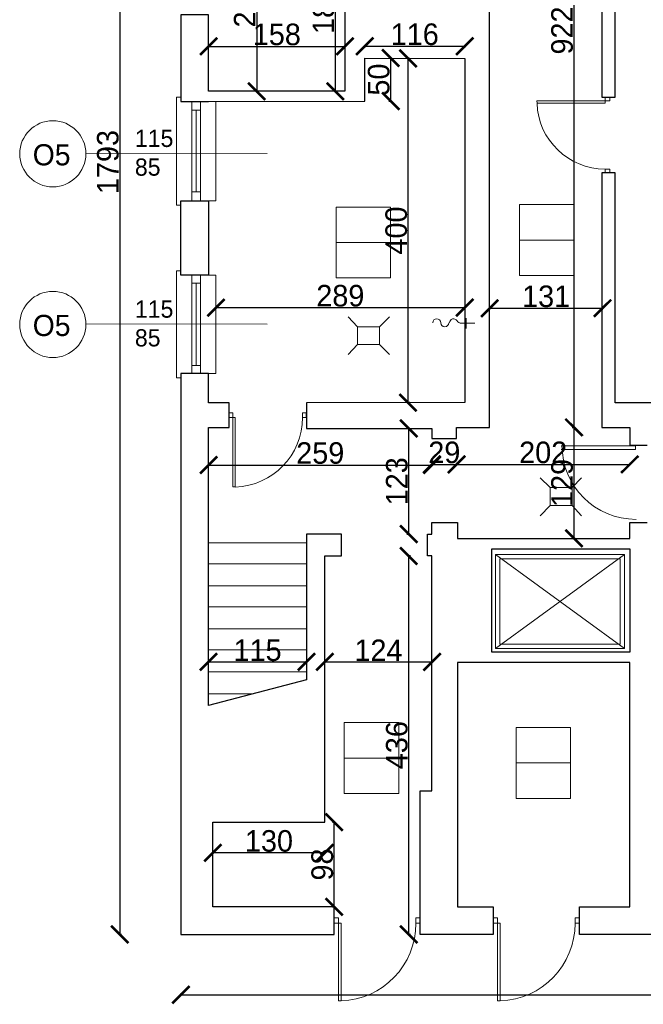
# Model space of a CAD drawing. Header units: centimetres. Extents: x -17621 to 77377, y -18613 to 66.
# Tile 2 of 173: x -16147 to -15423, y -16687 to -15544. Entities that reach past the tile are written whole.
import ezdxf

# ---------------------------------------------------------------- set-up
doc = ezdxf.new("R2010")
doc.units = ezdxf.units.CM
doc.layers.add('0-wymiarowanie rys.CAD', color=5, linetype='Continuous', lineweight=0, true_color=0x0000ff)
for name, color, linetype, lineweight in [('a_drzwi i okna', 2, 'Continuous', 0), ('a_inwentaryzacja', 141, 'Continuous', 0), ('a_wymiarowanie', 211, 'Continuous', 0), ('drzwi', 2, 'Continuous', 0), ('pomieszczenia', 191, 'Continuous', 5)]:
    doc.layers.add(name, color=color, linetype=linetype, lineweight=lineweight)
for name, color, linetype in [('PDF_A250 SCHODY', 7, 'Continuous'), ('PDF_A310 STOLARKA ZEWNĘTRZNA', 7, 'Continuous'), ('PDF_A320 STOLARKA WEWNĘTRZNA', 7, 'Continuous'), ('PDF_WIDOKOWA', 7, 'Continuous'), ('PDF_WYPOSAŻENIE', 7, 'Continuous')]:
    doc.layers.add(name, color=color, linetype=linetype)
doc.styles.add('PDF Century Gothic', font='GOTHIC.TTF')
doc.dimstyles.new('ISO-25', dxfattribs={"dimtxt": 25, "dimasz": 20, "dimexe": 0.6, "dimexo": 0.375, "dimtad": 1, "dimdec": 0, "dimtxsty": 'PDF Century Gothic', "dimblk": 'ARCHTICK', "dimcen": 2.5, "dimadec": 1, "dimazin": 0, "dimtfac": 1, "dimtdec": 0, "dimtmove": 0, "dimatfit": 3, "dimldrblk": 'ARCHTICK', "dimfxl": 2, "dimfxlon": 1, "dimarcsym": 0})

# ---------------------------------------------------------------- blocks, each defined once
blk = doc.blocks.new('_ArchTick')
at = {"color": 0, "linetype": 'ByBlock', "const_width": 0.15}
blk.add_lwpolyline([(-0.5, -0.5), (0.5, 0.5)], dxfattribs=at)
blk = doc.blocks.new('*D356')
at = {"layer": 'a_wymiarowanie', "color": 0, "lineweight": -2, "transparency": 16777216}
for p, q in [((-15922.6, -16509), (-15922.6, -16511.6)), ((-15792.7, -16511), (-15922.6, -16511)), ((-15792.7, -16509), (-15792.7, -16511.6))]:
    blk.add_line(p, q, dxfattribs=at)
at = {"layer": 'Defpoints', "color": 0, "transparency": 16777216}
for p in [(-15922.6, -16475.4), (-15792.7, -16475.4), (-15922.6, -16511)]:
    blk.add_point(p, dxfattribs=at)
at = {"layer": 'a_wymiarowanie', "color": 0, "lineweight": -2, "transparency": 16777216, "xscale": 20, "yscale": 20, "zscale": 20, "rotation": 180}
blk.add_blockref('_ArchTick', (-15922.6, -16511), dxfattribs=at)
at = {"layer": 'a_wymiarowanie', "color": 0, "lineweight": -2, "transparency": 16777216, "xscale": 20, "yscale": 20, "zscale": 20}
blk.add_blockref('_ArchTick', (-15792.7, -16511), dxfattribs=at)
at = {"layer": 'a_wymiarowanie', "color": 0, "transparency": 16777216, "insert": (-15857.6, -16497.3), "char_height": 25, "attachment_point": 5, "style": 'PDF Century Gothic'}
blk.add_mtext('130', dxfattribs=at)
blk = doc.blocks.new('*D357')
at = {"layer": 'a_wymiarowanie', "color": 0, "lineweight": -2, "transparency": 16777216}
for p, q in [((-15927.6, -16291.3), (-15927.6, -16288.7)), ((-15927.6, -16289.3), (-15814.1, -16289.3)), ((-15814.1, -16291.3), (-15814.1, -16288.7))]:
    blk.add_line(p, q, dxfattribs=at)
at = {"layer": 'Defpoints', "color": 0, "transparency": 16777216}
for p in [(-15814.1, -16289.3), (-15927.6, -16300.9), (-15814.1, -16300.9)]:
    blk.add_point(p, dxfattribs=at)
at = {"layer": 'a_wymiarowanie', "color": 0, "lineweight": -2, "transparency": 16777216, "xscale": 20, "yscale": 20, "zscale": 20, "rotation": 180}
blk.add_blockref('_ArchTick', (-15927.6, -16289.3), dxfattribs=at)
at = {"layer": 'a_wymiarowanie', "color": 0, "lineweight": -2, "transparency": 16777216, "xscale": 20, "yscale": 20, "zscale": 20}
blk.add_blockref('_ArchTick', (-15814.1, -16289.3), dxfattribs=at)
at = {"layer": 'a_wymiarowanie', "color": 0, "transparency": 16777216, "insert": (-15870.8, -16275.9), "char_height": 25, "attachment_point": 5, "style": 'PDF Century Gothic'}
blk.add_mtext('115', dxfattribs=at)
blk = doc.blocks.new('*D358')
at = {"layer": 'a_wymiarowanie', "color": 0, "lineweight": -2, "transparency": 16777216}
for p, q in [((-15792.7, -16287.3), (-15792.7, -16289.9)), ((-15792.7, -16289.3), (-15668.5, -16289.3)), ((-15668.5, -16287.3), (-15668.5, -16289.9))]:
    blk.add_line(p, q, dxfattribs=at)
at = {"layer": 'Defpoints', "color": 0, "transparency": 16777216}
for p in [(-15792.7, -16166.3), (-15668.5, -16166.3), (-15668.5, -16289.3)]:
    blk.add_point(p, dxfattribs=at)
at = {"layer": 'a_wymiarowanie', "color": 0, "lineweight": -2, "transparency": 16777216, "xscale": 20, "yscale": 20, "zscale": 20, "rotation": 180}
blk.add_blockref('_ArchTick', (-15792.7, -16289.3), dxfattribs=at)
at = {"layer": 'a_wymiarowanie', "color": 0, "lineweight": -2, "transparency": 16777216, "xscale": 20, "yscale": 20, "zscale": 20}
blk.add_blockref('_ArchTick', (-15668.5, -16289.3), dxfattribs=at)
at = {"layer": 'a_wymiarowanie', "color": 0, "transparency": 16777216, "insert": (-15730.6, -16275.9), "char_height": 25, "attachment_point": 5, "style": 'PDF Century Gothic'}
blk.add_mtext('124', dxfattribs=at)
blk = doc.blocks.new('*D359')
at = {"layer": 'a_wymiarowanie', "color": 0, "lineweight": -2, "transparency": 16777216}
for p, q in [((-15927.6, -16058.8), (-15927.6, -16061.4)), ((-15927.6, -16060.8), (-15668.5, -16060.8)), ((-15668.5, -16058.8), (-15668.5, -16061.4))]:
    blk.add_line(p, q, dxfattribs=at)
at = {"layer": 'Defpoints', "color": 0, "transparency": 16777216}
for p in [(-15927.6, -16017.3), (-15668.5, -16017.3), (-15668.5, -16060.8)]:
    blk.add_point(p, dxfattribs=at)
at = {"layer": 'a_wymiarowanie', "color": 0, "lineweight": -2, "transparency": 16777216, "xscale": 20, "yscale": 20, "zscale": 20, "rotation": 180}
blk.add_blockref('_ArchTick', (-15927.6, -16060.8), dxfattribs=at)
at = {"layer": 'a_wymiarowanie', "color": 0, "lineweight": -2, "transparency": 16777216, "xscale": 20, "yscale": 20, "zscale": 20}
blk.add_blockref('_ArchTick', (-15668.5, -16060.8), dxfattribs=at)
at = {"layer": 'a_wymiarowanie', "color": 0, "transparency": 16777216, "insert": (-15798.1, -16047), "char_height": 25, "attachment_point": 5, "style": 'PDF Century Gothic'}
blk.add_mtext('259', dxfattribs=at)
blk = doc.blocks.new('*D361')
at = {"layer": 'a_wymiarowanie', "color": 0, "lineweight": -2, "transparency": 16777216}
for p, q in [((-15668.5, -16058.1), (-15668.5, -16060.7)), ((-15639.9, -16058.1), (-15639.9, -16060.7)), ((-15668.5, -16060.1), (-15639.9, -16060.1))]:
    blk.add_line(p, q, dxfattribs=at)
at = {"layer": 'Defpoints', "color": 0, "transparency": 16777216}
for p in [(-15668.5, -16030), (-15639.9, -16030), (-15639.9, -16060.1)]:
    blk.add_point(p, dxfattribs=at)
at = {"layer": 'a_wymiarowanie', "color": 0, "lineweight": -2, "transparency": 16777216, "xscale": 20, "yscale": 20, "zscale": 20, "rotation": 180}
blk.add_blockref('_ArchTick', (-15668.5, -16060.1), dxfattribs=at)
at = {"layer": 'a_wymiarowanie', "color": 0, "lineweight": -2, "transparency": 16777216, "xscale": 20, "yscale": 20, "zscale": 20}
blk.add_blockref('_ArchTick', (-15639.9, -16060.1), dxfattribs=at)
at = {"layer": 'a_wymiarowanie', "color": 0, "transparency": 16777216, "insert": (-15654.2, -16046.3), "char_height": 25, "attachment_point": 5, "style": 'PDF Century Gothic'}
blk.add_mtext('29', dxfattribs=at)
blk = doc.blocks.new('*D362')
at = {"layer": 'a_wymiarowanie', "color": 0, "lineweight": -2, "transparency": 16777216}
for p, q in [((-15639.9, -16058.1), (-15639.9, -16060.7)), ((-15439.1, -16058.1), (-15439.1, -16060.7)), ((-15639.9, -16060.1), (-15439.1, -16060.1))]:
    blk.add_line(p, q, dxfattribs=at)
at = {"layer": 'Defpoints', "color": 0, "transparency": 16777216}
for p in [(-15439.1, -16017.3), (-15639.9, -16030), (-15439.1, -16060.1)]:
    blk.add_point(p, dxfattribs=at)
at = {"layer": 'a_wymiarowanie', "color": 0, "lineweight": -2, "transparency": 16777216, "xscale": 20, "yscale": 20, "zscale": 20, "rotation": 180}
blk.add_blockref('_ArchTick', (-15639.9, -16060.1), dxfattribs=at)
at = {"layer": 'a_wymiarowanie', "color": 0, "lineweight": -2, "transparency": 16777216, "xscale": 20, "yscale": 20, "zscale": 20}
blk.add_blockref('_ArchTick', (-15439.1, -16060.1), dxfattribs=at)
at = {"layer": 'a_wymiarowanie', "color": 0, "transparency": 16777216, "insert": (-15539.5, -16046.3), "char_height": 25, "attachment_point": 5, "style": 'PDF Century Gothic'}
blk.add_mtext('202', dxfattribs=at)
blk = doc.blocks.new('*D363')
at = {"layer": 'a_wymiarowanie', "color": 0, "lineweight": -2, "transparency": 16777216}
for p, q in [((-15784, -16475.4), (-15781.4, -16475.4)), ((-15782, -16573.6), (-15782, -16475.4)), ((-15784, -16573.6), (-15781.4, -16573.6))]:
    blk.add_line(p, q, dxfattribs=at)
at = {"layer": 'Defpoints', "color": 0, "transparency": 16777216}
for p in [(-15922.6, -16475.4), (-15782, -16475.4), (-15922.6, -16573.6)]:
    blk.add_point(p, dxfattribs=at)
at = {"layer": 'a_wymiarowanie', "color": 0, "lineweight": -2, "transparency": 16777216, "xscale": 20, "yscale": 20, "zscale": 20}
for p, rotation in [((-15782, -16475.4), 90), ((-15782, -16573.6), 270)]:
    blk.add_blockref('_ArchTick', p, dxfattribs=dict(at, rotation=rotation))
at = {"layer": 'a_wymiarowanie', "color": 0, "transparency": 16777216, "insert": (-15795.7, -16524.5), "char_height": 25, "attachment_point": 5, "rotation": 90, "style": 'PDF Century Gothic'}
blk.add_mtext('98', dxfattribs=at)
blk = doc.blocks.new('*D364')
at = {"layer": 'a_wymiarowanie', "color": 0, "lineweight": -2, "transparency": 16777216}
for p, q in [((-15697.5, -16018.3), (-15694.9, -16018.3)), ((-15695.5, -16141), (-15695.5, -16018.3)), ((-15697.5, -16141), (-15694.9, -16141))]:
    blk.add_line(p, q, dxfattribs=at)
at = {"layer": 'Defpoints', "color": 0, "transparency": 16777216}
for p in [(-15773.5, -16018.3), (-15695.5, -16018.3), (-15773.5, -16141)]:
    blk.add_point(p, dxfattribs=at)
at = {"layer": 'a_wymiarowanie', "color": 0, "lineweight": -2, "transparency": 16777216, "xscale": 20, "yscale": 20, "zscale": 20}
for p, rotation in [((-15695.5, -16018.3), 90), ((-15695.5, -16141), 270)]:
    blk.add_blockref('_ArchTick', p, dxfattribs=dict(at, rotation=rotation))
at = {"layer": 'a_wymiarowanie', "color": 0, "transparency": 16777216, "insert": (-15709.2, -16079.7), "char_height": 25, "attachment_point": 5, "rotation": 90, "style": 'PDF Century Gothic'}
blk.add_mtext('123', dxfattribs=at)
blk = doc.blocks.new('*D365')
at = {"layer": 'a_wymiarowanie', "color": 0, "lineweight": -2, "transparency": 16777216}
for p, q in [((-15693.5, -16166.3), (-15696.1, -16166.3)), ((-15695.5, -16605.7), (-15695.5, -16166.3)), ((-15693.5, -16605.7), (-15696.1, -16605.7))]:
    blk.add_line(p, q, dxfattribs=at)
at = {"layer": 'Defpoints', "color": 0, "transparency": 16777216}
for p in [(-15695.5, -16166.3), (-15682.1, -16166.3), (-15682.1, -16605.7)]:
    blk.add_point(p, dxfattribs=at)
at = {"layer": 'a_wymiarowanie', "color": 0, "lineweight": -2, "transparency": 16777216, "xscale": 20, "yscale": 20, "zscale": 20}
for p, rotation in [((-15695.5, -16166.3), 90), ((-15695.5, -16605.7), 270)]:
    blk.add_blockref('_ArchTick', p, dxfattribs=dict(at, rotation=rotation))
at = {"layer": 'a_wymiarowanie', "color": 0, "transparency": 16777216, "insert": (-15709.2, -16386), "char_height": 25, "attachment_point": 5, "rotation": 90, "style": 'PDF Century Gothic'}
blk.add_mtext('436', dxfattribs=at)
blk = doc.blocks.new('*D366')
at = {"layer": 'a_wymiarowanie', "color": 0, "lineweight": -2, "transparency": 16777216}
for p, q in [((-15919.1, -15880.1), (-15919.1, -15877.5)), ((-15919.1, -15878.1), (-15630.5, -15878.1)), ((-15630.5, -15880.1), (-15630.5, -15877.5))]:
    blk.add_line(p, q, dxfattribs=at)
at = {"layer": 'Defpoints', "color": 0, "transparency": 16777216}
for p in [(-15630.5, -15878.1), (-15919.1, -15954.7), (-15630.5, -15954.7)]:
    blk.add_point(p, dxfattribs=at)
at = {"layer": 'a_wymiarowanie', "color": 0, "lineweight": -2, "transparency": 16777216, "xscale": 20, "yscale": 20, "zscale": 20, "rotation": 180}
blk.add_blockref('_ArchTick', (-15919.1, -15878.1), dxfattribs=at)
at = {"layer": 'a_wymiarowanie', "color": 0, "lineweight": -2, "transparency": 16777216, "xscale": 20, "yscale": 20, "zscale": 20}
blk.add_blockref('_ArchTick', (-15630.5, -15878.1), dxfattribs=at)
at = {"layer": 'a_wymiarowanie', "color": 0, "transparency": 16777216, "insert": (-15774.8, -15864.4), "char_height": 25, "attachment_point": 5, "style": 'PDF Century Gothic'}
blk.add_mtext('289', dxfattribs=at)
blk = doc.blocks.new('*D367')
at = {"layer": 'a_wymiarowanie', "color": 0, "lineweight": -2, "transparency": 16777216}
for p, q in [((-15601.6, -15880.8), (-15601.6, -15878.2)), ((-15601.6, -15878.8), (-15470.6, -15878.8)), ((-15470.6, -15880.8), (-15470.6, -15878.2))]:
    blk.add_line(p, q, dxfattribs=at)
at = {"layer": 'Defpoints', "color": 0, "transparency": 16777216}
for p in [(-15470.6, -15878.8), (-15601.6, -16017.3), (-15470.6, -16017.3)]:
    blk.add_point(p, dxfattribs=at)
at = {"layer": 'a_wymiarowanie', "color": 0, "lineweight": -2, "transparency": 16777216, "xscale": 20, "yscale": 20, "zscale": 20, "rotation": 180}
blk.add_blockref('_ArchTick', (-15601.6, -15878.8), dxfattribs=at)
at = {"layer": 'a_wymiarowanie', "color": 0, "lineweight": -2, "transparency": 16777216, "xscale": 20, "yscale": 20, "zscale": 20}
blk.add_blockref('_ArchTick', (-15470.6, -15878.8), dxfattribs=at)
at = {"layer": 'a_wymiarowanie', "color": 0, "transparency": 16777216, "insert": (-15536.1, -15865.1), "char_height": 25, "attachment_point": 5, "style": 'PDF Century Gothic'}
blk.add_mtext('131', dxfattribs=at)
blk = doc.blocks.new('*D368')
at = {"layer": 'a_wymiarowanie', "color": 0, "lineweight": -2, "transparency": 16777216}
for p, q in [((-15694.2, -15588.8), (-15696.8, -15588.8)), ((-15696.2, -15988.4), (-15696.2, -15588.8)), ((-15694.2, -15988.4), (-15696.8, -15988.4))]:
    blk.add_line(p, q, dxfattribs=at)
at = {"layer": 'Defpoints', "color": 0, "transparency": 16777216}
for p in [(-15696.2, -15588.8), (-15630.5, -15588.8), (-15630.5, -15988.4)]:
    blk.add_point(p, dxfattribs=at)
at = {"layer": 'a_wymiarowanie', "color": 0, "lineweight": -2, "transparency": 16777216, "xscale": 20, "yscale": 20, "zscale": 20}
for p, rotation in [((-15696.2, -15588.8), 90), ((-15696.2, -15988.4), 270)]:
    blk.add_blockref('_ArchTick', p, dxfattribs=dict(at, rotation=rotation))
at = {"layer": 'a_wymiarowanie', "color": 0, "transparency": 16777216, "insert": (-15709.9, -15788.6), "char_height": 25, "attachment_point": 5, "rotation": 90, "style": 'PDF Century Gothic'}
blk.add_mtext('400', dxfattribs=at)
blk = doc.blocks.new('*D369')
at = {"layer": 'a_wymiarowanie', "color": 0, "lineweight": -2, "transparency": 16777216}
for p, q in [((-15746.5, -15576.7), (-15746.5, -15574.1)), ((-15746.5, -15574.7), (-15630.5, -15574.7)), ((-15630.5, -15576.7), (-15630.5, -15574.1))]:
    blk.add_line(p, q, dxfattribs=at)
at = {"layer": 'Defpoints', "color": 0, "transparency": 16777216}
for p in [(-15630.5, -15574.7), (-15746.5, -15588.4), (-15630.5, -15588.8)]:
    blk.add_point(p, dxfattribs=at)
at = {"layer": 'a_wymiarowanie', "color": 0, "lineweight": -2, "transparency": 16777216, "xscale": 20, "yscale": 20, "zscale": 20, "rotation": 180}
blk.add_blockref('_ArchTick', (-15746.5, -15574.7), dxfattribs=at)
at = {"layer": 'a_wymiarowanie', "color": 0, "lineweight": -2, "transparency": 16777216, "xscale": 20, "yscale": 20, "zscale": 20}
blk.add_blockref('_ArchTick', (-15630.5, -15574.7), dxfattribs=at)
at = {"layer": 'a_wymiarowanie', "color": 0, "transparency": 16777216, "insert": (-15688.5, -15560.9), "char_height": 25, "attachment_point": 5, "style": 'PDF Century Gothic'}
blk.add_mtext('116', dxfattribs=at)
blk = doc.blocks.new('*D111')
at = {"layer": 'a_wymiarowanie', "color": 0, "lineweight": -2, "transparency": 16777216}
for p, q in [((-15869.8, -15423), (-15872.4, -15423)), ((-15871.8, -15423), (-15871.8, -15627)), ((-15869.8, -15627), (-15872.4, -15627))]:
    blk.add_line(p, q, dxfattribs=at)
at = {"layer": 'Defpoints', "color": 0, "transparency": 16777216}
for p in [(-15864.5, -15423), (-15871.8, -15627), (-15850.4, -15627)]:
    blk.add_point(p, dxfattribs=at)
at = {"layer": 'a_wymiarowanie', "color": 0, "lineweight": -2, "transparency": 16777216, "xscale": 20, "yscale": 20, "zscale": 20}
for p, rotation in [((-15871.8, -15423), 90), ((-15871.8, -15627), 270)]:
    blk.add_blockref('_ArchTick', p, dxfattribs=dict(at, rotation=rotation))
at = {"layer": 'a_wymiarowanie', "color": 0, "transparency": 16777216, "insert": (-15885.6, -15525), "char_height": 25, "attachment_point": 5, "rotation": 90, "style": 'PDF Century Gothic'}
blk.add_mtext('204', dxfattribs=at)
blk = doc.blocks.new('*D395')
at = {"layer": 'a_wymiarowanie', "color": 0, "lineweight": -2, "transparency": 16777216}
for p, q in [((-15778.6, -15438.2), (-15781.2, -15438.2)), ((-15780.6, -15627), (-15780.6, -15438.2)), ((-15778.6, -15627), (-15781.2, -15627))]:
    blk.add_line(p, q, dxfattribs=at)
at = {"layer": 'Defpoints', "color": 0, "transparency": 16777216}
for p in [(-15780.6, -15438.2), (-15769.4, -15438.2), (-15769.4, -15627)]:
    blk.add_point(p, dxfattribs=at)
at = {"layer": 'a_wymiarowanie', "color": 0, "lineweight": -2, "transparency": 16777216, "xscale": 20, "yscale": 20, "zscale": 20}
for p, rotation in [((-15780.6, -15438.2), 90), ((-15780.6, -15627), 270)]:
    blk.add_blockref('_ArchTick', p, dxfattribs=dict(at, rotation=rotation))
at = {"layer": 'a_wymiarowanie', "color": 0, "transparency": 16777216, "insert": (-15794.3, -15532.6), "char_height": 25, "attachment_point": 5, "rotation": 90, "style": 'PDF Century Gothic'}
blk.add_mtext('189', dxfattribs=at)
blk = doc.blocks.new('*D427')
at = {"layer": 'a_wymiarowanie', "color": 0, "lineweight": -2, "transparency": 16777216}
for p, q in [((-15927.6, -15576.8), (-15927.6, -15574.2)), ((-15927.6, -15574.8), (-15769.4, -15574.8)), ((-15769.4, -15576.8), (-15769.4, -15574.2))]:
    blk.add_line(p, q, dxfattribs=at)
at = {"layer": 'Defpoints', "color": 0, "transparency": 16777216}
for p in [(-15769.4, -15574.8), (-15927.6, -15627), (-15769.4, -15627)]:
    blk.add_point(p, dxfattribs=at)
at = {"layer": 'a_wymiarowanie', "color": 0, "lineweight": -2, "transparency": 16777216, "xscale": 20, "yscale": 20, "zscale": 20, "rotation": 180}
blk.add_blockref('_ArchTick', (-15927.6, -15574.8), dxfattribs=at)
at = {"layer": 'a_wymiarowanie', "color": 0, "lineweight": -2, "transparency": 16777216, "xscale": 20, "yscale": 20, "zscale": 20}
blk.add_blockref('_ArchTick', (-15769.4, -15574.8), dxfattribs=at)
at = {"layer": 'a_wymiarowanie', "color": 0, "transparency": 16777216, "insert": (-15848.5, -15561.1), "char_height": 25, "attachment_point": 5, "style": 'PDF Century Gothic'}
blk.add_mtext('158', dxfattribs=at)
blk = doc.blocks.new('*D429')
at = {"layer": 'a_wymiarowanie', "color": 0, "lineweight": -2, "transparency": 16777216}
for p, q in [((-15718.4, -15588.4), (-15715.8, -15588.4)), ((-15716.4, -15638.4), (-15716.4, -15588.4)), ((-15718.4, -15638.4), (-15715.8, -15638.4))]:
    blk.add_line(p, q, dxfattribs=at)
at = {"layer": 'Defpoints', "color": 0, "transparency": 16777216}
for p in [(-15746.5, -15588.4), (-15716.4, -15588.4), (-15746.5, -15638.4)]:
    blk.add_point(p, dxfattribs=at)
at = {"layer": 'a_wymiarowanie', "color": 0, "lineweight": -2, "transparency": 16777216, "xscale": 20, "yscale": 20, "zscale": 20}
for p, rotation in [((-15716.4, -15588.4), 90), ((-15716.4, -15638.4), 270)]:
    blk.add_blockref('_ArchTick', p, dxfattribs=dict(at, rotation=rotation))
at = {"layer": 'a_wymiarowanie', "color": 0, "transparency": 16777216, "insert": (-15730.2, -15613.4), "char_height": 25, "attachment_point": 5, "rotation": 90, "style": 'PDF Century Gothic'}
blk.add_mtext('50', dxfattribs=at)
blk = doc.blocks.new('*D431')
at = {"layer": 'a_wymiarowanie', "color": 0, "lineweight": -2, "transparency": 16777216}
for p, q in [((-15505.8, -15095.7), (-15503.2, -15095.7)), ((-15503.8, -15095.7), (-15503.8, -16017.2)), ((-15505.8, -16017.2), (-15503.2, -16017.2))]:
    blk.add_line(p, q, dxfattribs=at)
at = {"layer": 'Defpoints', "color": 0, "transparency": 16777216}
for p in [(-15511.9, -15095.7), (-15511.9, -16017.2), (-15503.8, -16017.2)]:
    blk.add_point(p, dxfattribs=at)
at = {"layer": 'a_wymiarowanie', "color": 0, "lineweight": -2, "transparency": 16777216, "xscale": 20, "yscale": 20, "zscale": 20}
for p, rotation in [((-15503.8, -15095.7), 90), ((-15503.8, -16017.2), 270)]:
    blk.add_blockref('_ArchTick', p, dxfattribs=dict(at, rotation=rotation))
at = {"layer": 'a_wymiarowanie', "color": 0, "transparency": 16777216, "insert": (-15517.5, -15556.4), "char_height": 25, "attachment_point": 5, "rotation": 90, "style": 'PDF Century Gothic'}
blk.add_mtext('922', dxfattribs=at)
blk = doc.blocks.new('*D432')
at = {"layer": 'a_wymiarowanie', "color": 0, "lineweight": -2, "transparency": 16777216}
for p, q in [((-15505.8, -16017.2), (-15503.2, -16017.2)), ((-15503.8, -16017.2), (-15503.8, -16146)), ((-15503.8, -16146), (-15504.4, -16146))]:
    blk.add_line(p, q, dxfattribs=at)
at = {"layer": 'Defpoints', "color": 0, "transparency": 16777216}
for p in [(-15511.9, -16017.2), (-15503.8, -16146), (-15503.8, -16146)]:
    blk.add_point(p, dxfattribs=at)
at = {"layer": 'a_wymiarowanie', "color": 0, "lineweight": -2, "transparency": 16777216, "xscale": 20, "yscale": 20, "zscale": 20}
for p, rotation in [((-15503.8, -16017.2), 90), ((-15503.8, -16146), 270)]:
    blk.add_blockref('_ArchTick', p, dxfattribs=dict(at, rotation=rotation))
at = {"layer": 'a_wymiarowanie', "color": 0, "transparency": 16777216, "insert": (-15517.5, -16081.6), "char_height": 25, "attachment_point": 5, "rotation": 90, "style": 'PDF Century Gothic'}
blk.add_mtext('129', dxfattribs=at)
blk = doc.blocks.new('*D1049')
at = {"layer": '0-wymiarowanie rys.CAD', "color": 0, "linetype": 'Continuous', "lineweight": -2, "transparency": 16777216}
for p, q in [((-16028.7, -14812.5), (-16031.3, -14812.5)), ((-16030.7, -14812.5), (-16030.7, -16605.7)), ((-16028.7, -16605.7), (-16031.3, -16605.7))]:
    blk.add_line(p, q, dxfattribs=at)
at = {"layer": 'Defpoints', "color": 0, "linetype": 'Continuous', "transparency": 16777216}
for p in [(-15959.8, -14812.5), (-16030.7, -16605.7), (-15959.8, -16605.7)]:
    blk.add_point(p, dxfattribs=at)
at = {"layer": '0-wymiarowanie rys.CAD', "color": 0, "linetype": 'Continuous', "lineweight": -2, "transparency": 16777216, "xscale": 20, "yscale": 20, "zscale": 20}
for p, rotation in [((-16030.7, -14812.5), 90), ((-16030.7, -16605.7), 270)]:
    blk.add_blockref('_ArchTick', p, dxfattribs=dict(at, rotation=rotation))
at = {"layer": '0-wymiarowanie rys.CAD', "color": 0, "linetype": 'Continuous', "lineweight": 0, "transparency": 16777216, "insert": (-16044.4, -15709.1), "char_height": 25, "attachment_point": 5, "rotation": 90, "style": 'PDF Century Gothic'}
blk.add_mtext('1793', dxfattribs=at)
blk = doc.blocks.new('*D1050')
at = {"layer": '0-wymiarowanie rys.CAD', "color": 0, "linetype": 'Continuous', "lineweight": -2, "transparency": 16777216}
for p, q in [((-15959.8, -16673.7), (-15959.8, -16676.3)), ((-13212.7, -16673.7), (-13212.7, -16676.3)), ((-15959.8, -16675.7), (-13212.7, -16675.7))]:
    blk.add_line(p, q, dxfattribs=at)
at = {"layer": 'Defpoints', "color": 0, "linetype": 'Continuous', "transparency": 16777216}
for p in [(-15959.8, -16560.5), (-13212.7, -16560.5), (-13212.7, -16675.7)]:
    blk.add_point(p, dxfattribs=at)
at = {"layer": '0-wymiarowanie rys.CAD', "color": 0, "linetype": 'Continuous', "lineweight": -2, "transparency": 16777216, "xscale": 20, "yscale": 20, "zscale": 20, "rotation": 180}
blk.add_blockref('_ArchTick', (-15959.8, -16675.7), dxfattribs=at)
at = {"layer": '0-wymiarowanie rys.CAD', "color": 0, "linetype": 'Continuous', "lineweight": -2, "transparency": 16777216, "xscale": 20, "yscale": 20, "zscale": 20}
blk.add_blockref('_ArchTick', (-13212.7, -16675.7), dxfattribs=at)
at = {"layer": '0-wymiarowanie rys.CAD', "color": 0, "linetype": 'Continuous', "lineweight": 0, "transparency": 16777216, "insert": (-14586.3, -16662), "char_height": 25, "attachment_point": 5, "style": 'PDF Century Gothic'}
blk.add_mtext('2747', dxfattribs=at)

msp = doc.modelspace()

# ---------------------------------------------------------------- linework, layer by layer
at = {"layer": 'a_drzwi i okna'}
for p, q in [((-15859.7, -15699.2), (-16069.9, -15698.7)), ((-15859.7, -15897.4), (-16069.9, -15896.8))]:
    msp.add_line(p, q, dxfattribs=at)
for centre in [(-16108.3, -15699.5), (-16108.3, -15897.6)]:
    msp.add_circle(centre, 38.4, dxfattribs=at)
at = {"layer": 'a_inwentaryzacja', "lineweight": 25}
for p, q in [((-15471.3, -15379.1), (-15471.3, -15633.8)), ((-15456, -15633.8), (-15456, -15418.7)), ((-15471.3, -15633.8), (-15456, -15633.8)), ((-15456, -15721.6), (-15471.3, -15721.6)), ((-15471.3, -15721.6), (-15471.3, -16017.3)), ((-15456, -15988.5), (-15456, -15721.6)), ((-15058.5, -15988.5), (-15456, -15988.5)), ((-15471.3, -16017.3), (-15439.1, -16017.3)), ((-15439.1, -16017.3), (-15439.1, -16037.6)), ((-15439.1, -16037.6), (-15418.8, -16037.6))]:
    msp.add_line(p, q, dxfattribs=at)
for points in [[(-15639.9, -16030.1), (-15639.9, -16017.4), (-15601.6, -16017.3), (-15601.6, -15349.2), (-15618.6, -15349.2), (-15618.6, -15438.2), (-15769.4, -15438.2), (-15769.4, -15627), (-15927.6, -15627), (-15927.6, -15538.1), (-15959.8, -15538.1), (-15959.8, -15638.9), (-15927.6, -15638.9), (-15746.5, -15638.4), (-15746.5, -15588.4), (-15630.5, -15588.8), (-15630.5, -15988.4), (-15814.1, -15988.5), (-15814.1, -16018.3), (-15668.5, -16018.3), (-15668.5, -16030)], [(-15959.8, -15754), (-15927.6, -15754), (-15927.6, -15840.4), (-15959.8, -15840.4)], [(-15803.7, -16475.4), (-15792.7, -16475.4), (-15792.7, -16166.3), (-15773.5, -16166.3), (-15773.5, -16141), (-15783.7, -16141.1), (-15814.1, -16141.1), (-15814.1, -16310.3), (-15927.6, -16339.9), (-15927.6, -16017.3), (-15903.9, -16017.3), (-15903.9, -15988.5), (-15927.6, -15988.5), (-15927.6, -15954.7), (-15959.8, -15954.7), (-15959.8, -16605.7), (-15782, -16605.7), (-15782, -16573.6), (-15922.6, -16573.6), (-15922.6, -16475.4)], [(-15599.1, -16157.9), (-15439.1, -16157.9), (-15439.1, -16278.1), (-15599.1, -16278.1)]]:
    msp.add_lwpolyline(points, close=True, dxfattribs=at)
msp.add_lwpolyline([(-15301.9, -16605.7), (-15497.5, -16605.7), (-15497.5, -16573.6), (-15439.1, -16573.6), (-15439.1, -16289.9), (-15638.9, -16289.9), (-15638.9, -16573.6), (-15597.4, -16573.6), (-15597.4, -16605.7), (-15682.1, -16605.7), (-15682.1, -16573.6), (-15682.1, -16439), (-15668.5, -16439), (-15668.5, -16166.3), (-15673.6, -16166.3), (-15673.6, -16141.1), (-15668.5, -16141.1), (-15668.5, -16127.4), (-15638.9, -16127.4), (-15638.9, -16146), (-15439.1, -16146), (-15439.1, -16127.4), (-15418.8, -16127.4)], dxfattribs=at)
at = {"layer": 'drzwi'}
for points in [[(-15467.7, -15638.2), (-15467.7, -15633.8), (-15462.1, -15633.8), (-15462.1, -15638.2), (-15467.7, -15638.2), (-15467.7, -15640.8), (-15546.6, -15640.8), (-15546.7, -15638.2), (-15467.7, -15638.2)], [(-15899.4, -16005.8), (-15903.9, -16005.8), (-15903.9, -16000.1), (-15899.4, -16000.1), (-15899.4, -16005.8), (-15896.7, -16005.8), (-15896.7, -16086.3), (-15899.4, -16086.3), (-15899.4, -16005.8)], [(-15777, -16592.8), (-15782, -16592.8), (-15782, -16586.5), (-15777, -16586.5), (-15777, -16592.8), (-15774, -16592.8), (-15774, -16682.7), (-15777, -16682.7), (-15777, -16592.8)], [(-15592.4, -16592.8), (-15597.4, -16592.8), (-15597.4, -16586.5), (-15592.4, -16586.5), (-15592.4, -16592.8), (-15589.4, -16592.8), (-15589.4, -16682.7), (-15592.4, -16682.7), (-15592.4, -16592.8)]]:
    msp.add_lwpolyline(points, dxfattribs=at)
for points in [[(-15467.7, -15717.2), (-15467.7, -15721.6), (-15462.1, -15721.6), (-15462.1, -15717.2)], [(-15818.8, -16005.8), (-15814.4, -16005.8), (-15814.4, -16000.1), (-15818.8, -16000.1)], [(-15687.1, -16592.8), (-15682.1, -16592.8), (-15682.1, -16586.5), (-15687.1, -16586.5)], [(-15502.5, -16592.8), (-15497.5, -16592.8), (-15497.5, -16586.5), (-15502.5, -16586.5)]]:
    msp.add_lwpolyline(points, close=True, dxfattribs=at)
for centre, radius, start, end in [((-15467.8, -15638.3), 78.9, 181.8363, 270.1055), ((-15899.3, -16005.9), 80.5, 271.8363, 0.1055), ((-15776.9, -16593), 89.8, 271.8363, 0.1055), ((-15592.3, -16593), 89.8, 271.8363, 0.1055)]:
    msp.add_arc(centre, radius, start, end, dxfattribs=at)
at = {"layer": 'PDF_A250 SCHODY', "lineweight": 5}
for points in [[(-15814.1, -16151.1), (-15927.6, -16151.1)], [(-15814.1, -16175.6), (-15927.6, -16175.6)], [(-15814.1, -16201), (-15927.6, -16201)], [(-15814.1, -16225.6), (-15927.6, -16225.6)], [(-15814.1, -16251), (-15927.6, -16251)], [(-15814.1, -16275.5), (-15927.6, -16275.5)], [(-15814.1, -16300.9), (-15927.6, -16300.9)], [(-15875.7, -16326.3), (-15927.6, -16326.3)]]:
    msp.add_lwpolyline(points, dxfattribs=at)
at = {"layer": 'PDF_A310 STOLARKA ZEWNĘTRZNA', "lineweight": 5}
for points in [[(-15919.1, -15754), (-15959.8, -15754), (-15959.8, -15759.1), (-15964.9, -15759.1), (-15964.9, -15638.9), (-15964.9, -15633.8), (-15959.8, -15633.8), (-15959.8, -15638.9), (-15919.1, -15638.9)], [(-15936.9, -15754), (-15936.9, -15743.8), (-15936.9, -15649), (-15936.9, -15638.9), (-15947.1, -15638.9), (-15947.1, -15649), (-15947.1, -15743.8), (-15947.1, -15754)], [(-15919.1, -15954.7), (-15959.8, -15954.7), (-15959.8, -15959.7), (-15964.9, -15959.7), (-15964.9, -15840.4), (-15964.9, -15835.3), (-15959.8, -15835.3), (-15959.8, -15840.4), (-15919.1, -15840.4)], [(-15936.9, -15954.7), (-15936.9, -15945.3), (-15936.9, -15849.7), (-15936.9, -15840.4), (-15947.1, -15840.4), (-15947.1, -15849.7), (-15947.1, -15945.3), (-15947.1, -15954.7)]]:
    msp.add_lwpolyline(points, close=True, dxfattribs=at)
for points in [[(-15947.1, -15649), (-15936.9, -15649)], [(-15942, -15743.8), (-15942, -15649)], [(-15947.1, -15743.8), (-15936.9, -15743.8)], [(-15947.1, -15849.7), (-15936.9, -15849.7)], [(-15942, -15945.3), (-15942, -15849.7)], [(-15947.1, -15945.3), (-15936.9, -15945.3)]]:
    msp.add_lwpolyline(points, dxfattribs=at)
at = {"layer": 'PDF_A320 STOLARKA WEWNĘTRZNA', "lineweight": 5}
msp.add_lwpolyline([(-15518.7, -16038.5), (-15432.3, -16038.5), (-15432.3, -16042.7), (-15518.7, -16042.7)], dxfattribs=at)
msp.add_arc((-15431.8, -16038), 85.9, 180, 270, dxfattribs=at)
at = {"layer": 'PDF_WIDOKOWA', "lineweight": 5}
for points in [[(-15594.9, -16164.6), (-15445, -16164.6), (-15445, -16273.9), (-15594.9, -16273.9)], [(-15589.8, -16169.7), (-15450.1, -16169.7), (-15450.1, -16268.8), (-15589.8, -16268.8)]]:
    msp.add_lwpolyline(points, close=True, dxfattribs=at)
for points in [[(-15594.9, -16164.6), (-15445, -16273.9)], [(-15445, -16164.6), (-15594.9, -16273.9)]]:
    msp.add_lwpolyline(points, dxfattribs=at)
at = {"layer": 'PDF_WYPOSAŻENIE', "lineweight": 18}
for points in [[(-15765.9, -15888.6), (-15754.9, -15900.5), (-15729.5, -15900.5), (-15729.5, -15920.8), (-15754.9, -15920.8), (-15754.9, -15900.5)], [(-15729.5, -15900.5), (-15717.6, -15888.6)], [(-15634.7, -15896.2), (-15618.6, -15896.2)], [(-15628.7, -15890.3), (-15628.7, -15902.2)], [(-15754.9, -15920.8), (-15765.9, -15932.6)], [(-15729.5, -15920.8), (-15717.6, -15932.6)], [(-15543.2, -16075.7), (-15531.4, -16086.7), (-15506, -16086.7), (-15506, -16107.9), (-15531.4, -16107.9), (-15531.4, -16086.7)], [(-15506, -16086.7), (-15495, -16075.7)], [(-15531.4, -16107.9), (-15543.2, -16119.8)], [(-15506, -16107.9), (-15495, -16119.8)]]:
    msp.add_lwpolyline(points, dxfattribs=at)
for points in [[(-15649, -15895.7, -1), (-15658.3, -15895.7, 0.999952), (-15667.6, -15895.7)], [(-15634.2, -15896.2, -0.253699), (-15639.6, -15893.2, 0.746306), (-15648.1, -15895.7)]]:
    msp.add_lwpolyline(points, format="xyb", dxfattribs=at)
at = {"layer": 'pomieszczenia'}
for p, q in [((-15779.6, -15802.5), (-15716.5, -15802.5)), ((-15566.9, -15799.6), (-15503.9, -15799.6)), ((-15770.2, -16400.9), (-15707.1, -16400.9)), ((-15570.8, -16406.6), (-15507.7, -16406.6))]:
    msp.add_line(p, q, dxfattribs=at)
for points in [[(-15566.9, -15758.4), (-15503.9, -15758.4), (-15503.9, -15840.8), (-15566.9, -15840.8)], [(-15779.6, -15761.3), (-15716.5, -15761.3), (-15716.5, -15843.7), (-15779.6, -15843.7)], [(-15770.2, -16359.7), (-15707.1, -16359.7), (-15707.1, -16442), (-15770.2, -16442)], [(-15570.8, -16365.5), (-15507.7, -16365.5), (-15507.7, -16447.8), (-15570.8, -16447.8)]]:
    msp.add_lwpolyline(points, close=True, dxfattribs=at)

# ---------------------------------------------------------------- texts
at = {"layer": 'a_drzwi i okna', "style": 'PDF Century Gothic'}
for s, width, gutter_width, heights, insert, char_height, attachment_point in [('115\\P85', 179.816, 12.5, [162.8], (-16013.1, -15671.6), 20, 1), ('O5', 220.698, 15.3, [199.8], (-16131.6, -15713.3), 24.55, 7), ('115\\P85', 179.816, 12.5, [162.8], (-16013.1, -15869.8), 20, 1), ('O5', 220.698, 15.3, [199.8], (-16131.6, -15911.4), 24.55, 7)]:
    msp.add_mtext_dynamic_manual_height_columns(s, width=width, gutter_width=gutter_width, heights=heights, dxfattribs=dict(at, insert=insert, char_height=char_height, attachment_point=attachment_point))

# ---------------------------------------------------------------- dimensions: what is measured, and where the dimension line sits
at = {"layer": '0-wymiarowanie rys.CAD', "linetype": 'Continuous', "lineweight": 0}
dim = msp.add_linear_dim(base=(-16030.7, -16605.7), p1=(-15959.8, -14812.5), p2=(-15959.8, -16605.7), angle=90, dimstyle='ISO-25', dxfattribs=at)
dim.commit()
dim.dimension.update_dxf_attribs({"geometry": '*D1049', "text_midpoint": (-16044.4, -15709.1)})
dim = msp.add_linear_dim(base=(-13212.7, -16675.7), p1=(-15959.8, -16560.5), p2=(-13212.7, -16560.5), dimstyle='ISO-25', dxfattribs=at)
dim.commit()
dim.dimension.update_dxf_attribs({"geometry": '*D1050', "text_midpoint": (-14586.3, -16662)})
at = {"layer": 'a_wymiarowanie'}
for base, p1, p2, picture, middle in [((-15503.7559, -16017.1875), (-15511.8915, -15095.6856), (-15511.8915, -16017.1875), '*D431', (-15517.5097, -15556.4365)), ((-15871.8, -15627), (-15864.5, -15423), (-15850.4, -15627), '*D111', (-15885.6, -15525)), ((-15780.6, -15438.2), (-15769.4, -15627), (-15769.4, -15438.2), '*D395', (-15794.3, -15532.6)), ((-15716.4, -15588.4), (-15746.5, -15638.4), (-15746.5, -15588.4), '*D429', (-15730.2, -15613.4)), ((-15696.2, -15588.8), (-15630.5, -15988.4), (-15630.5, -15588.8), '*D368', (-15709.9, -15788.6)), ((-15695.5, -16018.3), (-15773.5, -16141), (-15773.5, -16018.3), '*D364', (-15709.2, -16079.7)), ((-15782, -16475.4), (-15922.6, -16573.6), (-15922.6, -16475.4), '*D363', (-15795.7, -16524.5))]:
    dim = msp.add_linear_dim(base=base, p1=p1, p2=p2, angle=90, dimstyle='ISO-25', dxfattribs=at)
    dim.commit()
    dim.dimension.update_dxf_attribs({"geometry": picture, "text_midpoint": middle})
for base, p1, p2, picture, middle in [((-15769.4, -15574.8), (-15927.6, -15627), (-15769.4, -15627), '*D427', (-15848.5, -15561.1)), ((-15630.5, -15574.7), (-15746.5, -15588.4), (-15630.5, -15588.8), '*D369', (-15688.5, -15560.9)), ((-15630.5, -15878.1), (-15919.1, -15954.7), (-15630.5, -15954.7), '*D366', (-15774.8, -15864.4)), ((-15470.6, -15878.8), (-15601.6, -16017.3), (-15470.6, -16017.3), '*D367', (-15536.1, -15865.1)), ((-15668.5, -16060.8), (-15927.6, -16017.3), (-15668.5, -16017.3), '*D359', (-15798.1, -16047)), ((-15668.5, -16289.3), (-15792.7, -16166.3), (-15668.5, -16166.3), '*D358', (-15730.6, -16275.9)), ((-15922.6, -16511), (-15792.7, -16475.4), (-15922.6, -16475.4), '*D356', (-15857.6, -16497.3))]:
    dim = msp.add_linear_dim(base=base, p1=p1, p2=p2, dimstyle='ISO-25', dxfattribs=at)
    dim.commit()
    dim.dimension.update_dxf_attribs({"geometry": picture, "text_midpoint": middle})
dim = msp.add_linear_dim(base=(-15503.8, -16146), p1=(-15511.9, -16017.2), p2=(-15503.8, -16146), angle=90, dimstyle='ISO-25', override={"dimtmove": 1}, dxfattribs=at)
dim.commit()
dim.dimension.update_dxf_attribs({"geometry": '*D432', "text_midpoint": (-15517.5, -16081.6)})
dim = msp.add_linear_dim(base=(-15439.1, -16060.1), p1=(-15639.9, -16030), p2=(-15439.1, -16017.3), text='202', dimstyle='ISO-25', override={"dimtmove": 1}, dxfattribs=at)
dim.commit()
dim.dimension.update_dxf_attribs({"geometry": '*D362', "text_midpoint": (-15539.5, -16046.3)})
dim = msp.add_linear_dim(base=(-15639.9, -16060.1), p1=(-15668.5, -16030), p2=(-15639.9, -16030), dimstyle='ISO-25', dxfattribs=at)
dim.commit()
dim.dimension.update_dxf_attribs({"geometry": '*D361', "text_midpoint": (-15654.2, -16060.1), "dimtype": 160})
dim = msp.add_linear_dim(base=(-15695.5, -16166.3), p1=(-15682.1, -16605.7), p2=(-15682.1, -16166.3), angle=90, text='436', dimstyle='ISO-25', dxfattribs=at)
dim.commit()
dim.dimension.update_dxf_attribs({"geometry": '*D365', "text_midpoint": (-15709.2, -16386)})
dim = msp.add_linear_dim(base=(-15814.1, -16289.3), p1=(-15927.6, -16300.9), p2=(-15814.1, -16300.9), text='115', dimstyle='ISO-25', dxfattribs=at)
dim.commit()
dim.dimension.update_dxf_attribs({"geometry": '*D357', "text_midpoint": (-15870.8, -16275.9)})

doc.saveas('drawing.dxf')
